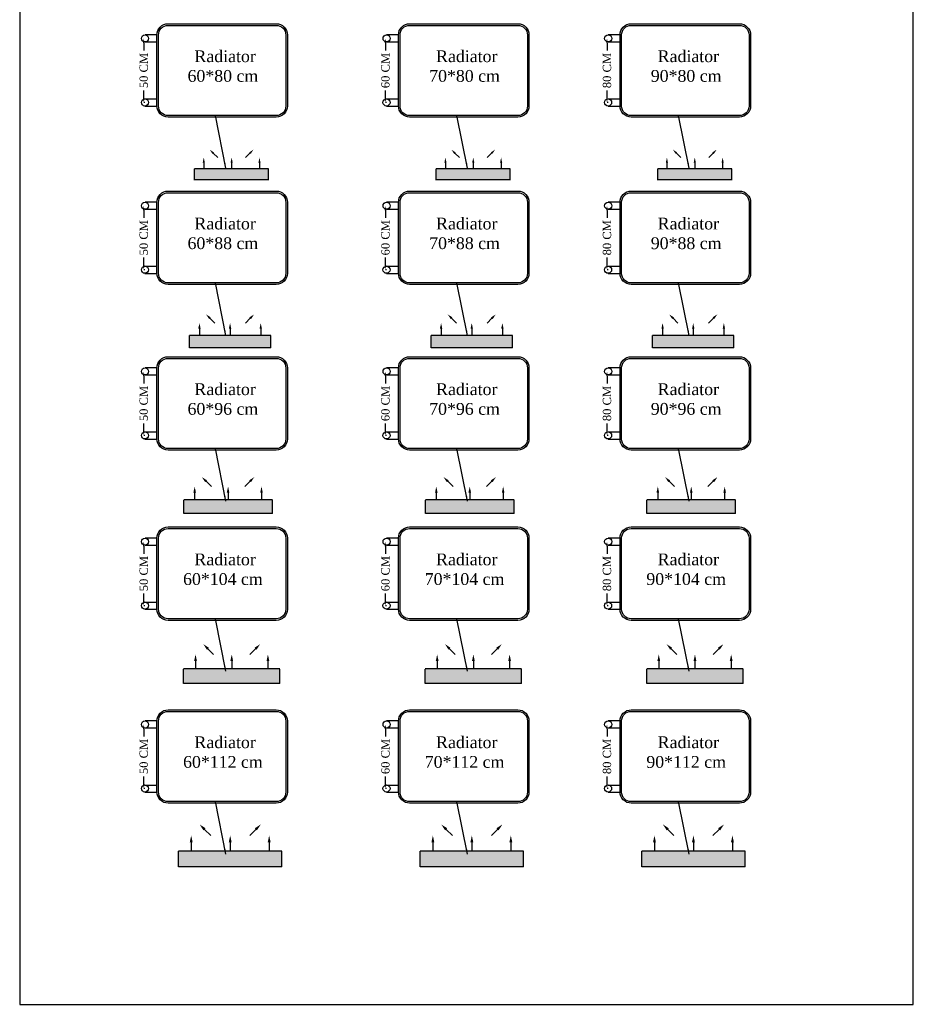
# Model space of a CAD drawing. Header units: metres. Extents: x -710577 to 709766, y -710660 to 709683.
# Tile 5 of 70: x -552 to -542, y -485 to -474. Entities that reach past the tile are written whole.
import ezdxf

# ---------------------------------------------------------------- set-up
doc = ezdxf.new("R2010")
doc.units = ezdxf.units.M
doc.header["$LTSCALE"] = 50
doc.header["$MEASUREMENT"] = 0
for name, color, linetype in [('heating', 10, 'Continuous'), ('heating system', 1, 'Continuous'), ('Samrt Heat', 1, 'Continuous'), ('smart heat', 7, 'Continuous')]:
    doc.layers.add(name, color=color, linetype=linetype)
doc.styles.add('AM3', font='times.ttf')
doc.dimstyles.new('35', dxfattribs={"dimscale": 0, "dimtxt": 0.09, "dimasz": 0.05, "dimexe": 0, "dimexo": 0, "dimgap": 0, "dimtad": 0, "dimzin": 0, "dimdsep": 46, "dimtxsty": 'AM3', "dimcen": 0, "dimadec": 3, "dimazin": 0, "dimtfac": 1, "dimtofl": 0, "dimtmove": 1, "dimatfit": 3, "dimfxl": 0.18, "dimtfill": 1, "dimtolj": 1, "dimtzin": 0, "dimarcsym": 0})

# ---------------------------------------------------------------- blocks, each defined once
blk = doc.blocks.new('A$C55C45C6C')
at = {"layer": 'heating', "color": 1}
for p, q in [((-0.216, 0.596), (-0.373, 0.596)), ((-0.373, 0.503), (-0.216, 0.503))]:
    blk.add_line(p, q, dxfattribs=at)
at = {"layer": 'heating', "color": 5}
for p, q in [((-0.374, -0.25), (-0.216, -0.25)), ((-0.374, -0.343), (-0.216, -0.343))]:
    blk.add_line(p, q, dxfattribs=at)
at = {"layer": 'heating system', "color": 4, "linetype": 'ByBlock', "lineweight": -2, "ltscale": 0.3}
for points in [[(-0.069, 0.743), (1.361, 0.743, -0.414214), (1.508, 0.596), (1.508, -0.343, -0.414214), (1.361, -0.49), (-0.069, -0.49, -0.414214), (-0.216, -0.343), (-0.216, 0.596, -0.414214)], [(-0.069, 0.722), (1.361, 0.722, -0.414214), (1.487, 0.596), (1.487, -0.343, -0.414214), (1.361, -0.469), (-0.069, -0.469, -0.414214), (-0.195, -0.343), (-0.195, 0.596, -0.414214)]]:
    blk.add_lwpolyline(points, format="xyb", close=True, dxfattribs=at)
at = {"layer": 'heating system', "color": 1, "linetype": 'ByBlock', "lineweight": -2, "ltscale": 0.3}
blk.add_circle((-0.373, 0.549), 0.0466, dxfattribs=at)
at = {"layer": 'heating system', "color": 5, "linetype": 'ByBlock', "lineweight": -2, "ltscale": 0.3}
blk.add_circle((-0.374, -0.296), 0.0466, dxfattribs=at)
blk = doc.blocks.new('*D1638')
at = {"layer": 'Samrt Heat', "color": 0, "lineweight": -2, "transparency": 16777216}
for p, q in [((-550.399, -474.545), (-550.399, -474.66)), ((-550.399, -475.138), (-550.399, -475.023)), ((-550.387, -475.188), (-550.399, -475.188))]:
    blk.add_line(p, q, dxfattribs=at)
at = {"layer": 'Samrt Heat', "color": 0, "transparency": 16777216}
for points in [[(-550.407, -474.545), (-550.39, -474.545), (-550.399, -474.495)], [(-550.407, -475.138), (-550.39, -475.138), (-550.399, -475.188)]]:
    blk.add_solid(points, dxfattribs=at)
at = {"layer": 'Samrt Heat', "color": 0, "transparency": 16777216, "insert": (-550.399, -474.842), "char_height": 0.09, "attachment_point": 5, "rotation": 90, "style": 'AM3', "bg_fill": 3, "box_fill_scale": 1.25, "bg_fill_color": 256, "bg_fill_true_color": 13158600, "bg_fill_transparency": 0}
blk.add_mtext('\\A1;50 CM', dxfattribs=at)
blk = doc.blocks.new('A$C4BE8651F')
h = blk.add_hatch(color=240)
h.set_gradient(color1=(250, 5, 38), color2=(238, 110, 242), tint=1, name='INVCURVED')
h.paths.add_polyline_path([(-0.4669, 0.0614), (-0.4669, 0.0121), (-0.4669, -0.0386), (0.1932, -0.0385), (0.1932, 0.0615)])
at = {"color": 1}
for p, q in [((0.1932, 0.0621), (-0.4669, 0.0621)), ((-0.4669, -0.0385), (-0.4669, 0.0615)), ((0.1932, -0.0385), (0.1932, 0.0615)), ((0.1932, -0.0379), (-0.4669, -0.0379))]:
    blk.add_line(p, q, dxfattribs=at)
for points in [[(-0.3318, 0.2325, 0, 0.0191, 0), (-0.3003, 0.2009, 0.0191, 0.0191, 0), (-0.3003, 0.2009, 0.0191, 0.0191, 0)], [(0.0582, 0.2325, 0, 0.0191, 0), (0.0266, 0.2009, 0.0191, 0.0191, 0), (0.0266, 0.2009, 0.0191, 0.0191, 0)], [(-0.3854, 0.1618, 0, 0.0191, 0), (-0.3854, 0.1172, 0.0191, 0.0191, 0), (-0.3854, 0.1172, 0.0191, 0.0191, 0)], [(-0.1368, 0.1618, 0, 0.0191, 0), (-0.1368, 0.1172, 0.0191, 0.0191, 0), (-0.1368, 0.1172, 0.0191, 0.0191, 0)], [(0.1118, 0.1618, 0, 0.0191, 0), (0.1118, 0.1172, 0.0191, 0.0191, 0), (0.1118, 0.1172, 0.0191, 0.0191, 0)]]:
    blk.add_lwpolyline(points, format="xyseb", dxfattribs=at)
for points in [[(-0.3003, 0.2009), (-0.2611, 0.1618)], [(0.0266, 0.2009), (-0.0125, 0.1618)], [(-0.3854, 0.1172), (-0.3854, 0.0618)], [(-0.1368, 0.1172), (-0.1368, 0.0618)], [(0.1118, 0.1172), (0.1118, 0.0618)]]:
    blk.add_lwpolyline(points, dxfattribs=at)
blk = doc.blocks.new('*D1639')
at = {"layer": 'Samrt Heat', "color": 0, "lineweight": -2, "transparency": 16777216}
for p, q in [((-550.399, -476.354), (-550.399, -476.468)), ((-550.399, -476.946), (-550.399, -476.832)), ((-550.387, -476.996), (-550.399, -476.996))]:
    blk.add_line(p, q, dxfattribs=at)
at = {"layer": 'Samrt Heat', "color": 0, "transparency": 16777216}
for points in [[(-550.407, -476.354), (-550.39, -476.354), (-550.399, -476.304)], [(-550.407, -476.946), (-550.39, -476.946), (-550.399, -476.996)]]:
    blk.add_solid(points, dxfattribs=at)
at = {"layer": 'Samrt Heat', "color": 0, "transparency": 16777216, "insert": (-550.399, -476.65), "char_height": 0.09, "attachment_point": 5, "rotation": 90, "style": 'AM3', "bg_fill": 3, "box_fill_scale": 1.25, "bg_fill_color": 256, "bg_fill_true_color": 13158600, "bg_fill_transparency": 0}
blk.add_mtext('\\A1;50 CM', dxfattribs=at)
blk = doc.blocks.new('*D1640')
at = {"layer": 'Samrt Heat', "color": 0, "lineweight": -2, "transparency": 16777216}
for p, q in [((-550.399, -478.146), (-550.399, -478.26)), ((-550.399, -478.738), (-550.399, -478.624)), ((-550.387, -478.788), (-550.399, -478.788))]:
    blk.add_line(p, q, dxfattribs=at)
at = {"layer": 'Samrt Heat', "color": 0, "transparency": 16777216}
for points in [[(-550.407, -478.146), (-550.39, -478.146), (-550.399, -478.096)], [(-550.407, -478.738), (-550.39, -478.738), (-550.399, -478.788)]]:
    blk.add_solid(points, dxfattribs=at)
at = {"layer": 'Samrt Heat', "color": 0, "transparency": 16777216, "insert": (-550.399, -478.442), "char_height": 0.09, "attachment_point": 5, "rotation": 90, "style": 'AM3', "bg_fill": 3, "box_fill_scale": 1.25, "bg_fill_color": 256, "bg_fill_true_color": 13158600, "bg_fill_transparency": 0}
blk.add_mtext('\\A1;50 CM', dxfattribs=at)
blk = doc.blocks.new('*D1641')
at = {"layer": 'Samrt Heat', "color": 0, "lineweight": -2, "transparency": 16777216}
for p, q in [((-550.399, -479.985), (-550.399, -480.099)), ((-550.399, -480.578), (-550.399, -480.463)), ((-550.387, -480.628), (-550.399, -480.628))]:
    blk.add_line(p, q, dxfattribs=at)
at = {"layer": 'Samrt Heat', "color": 0, "transparency": 16777216}
for points in [[(-550.407, -479.985), (-550.39, -479.985), (-550.399, -479.935)], [(-550.407, -480.578), (-550.39, -480.578), (-550.399, -480.628)]]:
    blk.add_solid(points, dxfattribs=at)
at = {"layer": 'Samrt Heat', "color": 0, "transparency": 16777216, "insert": (-550.399, -480.281), "char_height": 0.09, "attachment_point": 5, "rotation": 90, "style": 'AM3', "bg_fill": 3, "box_fill_scale": 1.25, "bg_fill_color": 256, "bg_fill_true_color": 13158600, "bg_fill_transparency": 0}
blk.add_mtext('\\A1;50 CM', dxfattribs=at)
blk = doc.blocks.new('*D1642')
at = {"layer": 'Samrt Heat', "color": 0, "lineweight": -2, "transparency": 16777216}
for p, q in [((-550.399, -481.962), (-550.399, -482.076)), ((-550.399, -482.554), (-550.399, -482.44)), ((-550.387, -482.604), (-550.399, -482.604))]:
    blk.add_line(p, q, dxfattribs=at)
at = {"layer": 'Samrt Heat', "color": 0, "transparency": 16777216}
for points in [[(-550.407, -481.962), (-550.39, -481.962), (-550.399, -481.912)], [(-550.407, -482.554), (-550.39, -482.554), (-550.399, -482.604)]]:
    blk.add_solid(points, dxfattribs=at)
at = {"layer": 'Samrt Heat', "color": 0, "transparency": 16777216, "insert": (-550.399, -482.258), "char_height": 0.09, "attachment_point": 5, "rotation": 90, "style": 'AM3', "bg_fill": 3, "box_fill_scale": 1.25, "bg_fill_color": 256, "bg_fill_true_color": 13158600, "bg_fill_transparency": 0}
blk.add_mtext('\\A1;50 CM', dxfattribs=at)
blk = doc.blocks.new('*D1648')
at = {"layer": 'Samrt Heat', "color": 0, "lineweight": -2, "transparency": 16777216}
for p, q in [((-547.785, -474.545), (-547.785, -474.659)), ((-547.785, -475.138), (-547.785, -475.024)), ((-547.773, -475.188), (-547.785, -475.188))]:
    blk.add_line(p, q, dxfattribs=at)
at = {"layer": 'Samrt Heat', "color": 0, "transparency": 16777216}
for points in [[(-547.793, -474.545), (-547.776, -474.545), (-547.785, -474.495)], [(-547.793, -475.138), (-547.776, -475.138), (-547.785, -475.188)]]:
    blk.add_solid(points, dxfattribs=at)
at = {"layer": 'Samrt Heat', "color": 0, "transparency": 16777216, "insert": (-547.785, -474.842), "char_height": 0.09, "attachment_point": 5, "rotation": 90, "style": 'AM3', "bg_fill": 3, "box_fill_scale": 1.25, "bg_fill_color": 256, "bg_fill_true_color": 13158600, "bg_fill_transparency": 0}
blk.add_mtext('\\A1;60 CM', dxfattribs=at)
blk = doc.blocks.new('*D1649')
at = {"layer": 'Samrt Heat', "color": 0, "lineweight": -2, "transparency": 16777216}
for p, q in [((-547.785, -476.354), (-547.785, -476.468)), ((-547.785, -476.946), (-547.785, -476.832)), ((-547.773, -476.996), (-547.785, -476.996))]:
    blk.add_line(p, q, dxfattribs=at)
at = {"layer": 'Samrt Heat', "color": 0, "transparency": 16777216}
for points in [[(-547.793, -476.354), (-547.776, -476.354), (-547.785, -476.304)], [(-547.793, -476.946), (-547.776, -476.946), (-547.785, -476.996)]]:
    blk.add_solid(points, dxfattribs=at)
at = {"layer": 'Samrt Heat', "color": 0, "transparency": 16777216, "insert": (-547.785, -476.65), "char_height": 0.09, "attachment_point": 5, "rotation": 90, "style": 'AM3', "bg_fill": 3, "box_fill_scale": 1.25, "bg_fill_color": 256, "bg_fill_true_color": 13158600, "bg_fill_transparency": 0}
blk.add_mtext('\\A1;60 CM', dxfattribs=at)
blk = doc.blocks.new('*D1643')
at = {"layer": 'Samrt Heat', "color": 0, "lineweight": -2, "transparency": 16777216}
for p, q in [((-547.785, -478.146), (-547.785, -478.26)), ((-547.785, -478.738), (-547.785, -478.624)), ((-547.773, -478.788), (-547.785, -478.788))]:
    blk.add_line(p, q, dxfattribs=at)
at = {"layer": 'Samrt Heat', "color": 0, "transparency": 16777216}
for points in [[(-547.793, -478.146), (-547.776, -478.146), (-547.785, -478.096)], [(-547.793, -478.738), (-547.776, -478.738), (-547.785, -478.788)]]:
    blk.add_solid(points, dxfattribs=at)
at = {"layer": 'Samrt Heat', "color": 0, "transparency": 16777216, "insert": (-547.785, -478.442), "char_height": 0.09, "attachment_point": 5, "rotation": 90, "style": 'AM3', "bg_fill": 3, "box_fill_scale": 1.25, "bg_fill_color": 256, "bg_fill_true_color": 13158600, "bg_fill_transparency": 0}
blk.add_mtext('\\A1;60 CM', dxfattribs=at)
blk = doc.blocks.new('*D1644')
at = {"layer": 'Samrt Heat', "color": 0, "lineweight": -2, "transparency": 16777216}
for p, q in [((-547.785, -479.985), (-547.785, -480.099)), ((-547.785, -480.578), (-547.785, -480.464)), ((-547.773, -480.628), (-547.785, -480.628))]:
    blk.add_line(p, q, dxfattribs=at)
at = {"layer": 'Samrt Heat', "color": 0, "transparency": 16777216}
for points in [[(-547.793, -479.985), (-547.776, -479.985), (-547.785, -479.935)], [(-547.793, -480.578), (-547.776, -480.578), (-547.785, -480.628)]]:
    blk.add_solid(points, dxfattribs=at)
at = {"layer": 'Samrt Heat', "color": 0, "transparency": 16777216, "insert": (-547.785, -480.281), "char_height": 0.09, "attachment_point": 5, "rotation": 90, "style": 'AM3', "bg_fill": 3, "box_fill_scale": 1.25, "bg_fill_color": 256, "bg_fill_true_color": 13158600, "bg_fill_transparency": 0}
blk.add_mtext('\\A1;60 CM', dxfattribs=at)
blk = doc.blocks.new('*D1645')
at = {"layer": 'Samrt Heat', "color": 0, "lineweight": -2, "transparency": 16777216}
for p, q in [((-547.785, -481.962), (-547.785, -482.076)), ((-547.785, -482.554), (-547.785, -482.441)), ((-547.773, -482.604), (-547.785, -482.604))]:
    blk.add_line(p, q, dxfattribs=at)
at = {"layer": 'Samrt Heat', "color": 0, "transparency": 16777216}
for points in [[(-547.793, -481.962), (-547.776, -481.962), (-547.785, -481.912)], [(-547.793, -482.554), (-547.776, -482.554), (-547.785, -482.604)]]:
    blk.add_solid(points, dxfattribs=at)
at = {"layer": 'Samrt Heat', "color": 0, "transparency": 16777216, "insert": (-547.785, -482.258), "char_height": 0.09, "attachment_point": 5, "rotation": 90, "style": 'AM3', "bg_fill": 3, "box_fill_scale": 1.25, "bg_fill_color": 256, "bg_fill_true_color": 13158600, "bg_fill_transparency": 0}
blk.add_mtext('\\A1;60 CM', dxfattribs=at)
blk = doc.blocks.new('*D1660')
at = {"layer": 'Samrt Heat', "color": 0, "lineweight": -2, "transparency": 16777216}
for p, q in [((-545.388, -474.545), (-545.388, -474.66)), ((-545.388, -475.138), (-545.388, -475.023)), ((-545.377, -475.188), (-545.388, -475.188))]:
    blk.add_line(p, q, dxfattribs=at)
at = {"layer": 'Samrt Heat', "color": 0, "transparency": 16777216}
for points in [[(-545.397, -474.545), (-545.38, -474.545), (-545.388, -474.495)], [(-545.397, -475.138), (-545.38, -475.138), (-545.388, -475.188)]]:
    blk.add_solid(points, dxfattribs=at)
at = {"layer": 'Samrt Heat', "color": 0, "transparency": 16777216, "insert": (-545.388, -474.842), "char_height": 0.09, "attachment_point": 5, "rotation": 90, "style": 'AM3', "bg_fill": 3, "box_fill_scale": 1.25, "bg_fill_color": 256, "bg_fill_true_color": 13158600, "bg_fill_transparency": 0}
blk.add_mtext('\\A1;80 CM', dxfattribs=at)
blk = doc.blocks.new('*D1661')
at = {"layer": 'Samrt Heat', "color": 0, "lineweight": -2, "transparency": 16777216}
for p, q in [((-545.388, -476.354), (-545.388, -476.469)), ((-545.388, -476.946), (-545.388, -476.831)), ((-545.377, -476.996), (-545.388, -476.996))]:
    blk.add_line(p, q, dxfattribs=at)
at = {"layer": 'Samrt Heat', "color": 0, "transparency": 16777216}
for points in [[(-545.397, -476.354), (-545.38, -476.354), (-545.388, -476.304)], [(-545.397, -476.946), (-545.38, -476.946), (-545.388, -476.996)]]:
    blk.add_solid(points, dxfattribs=at)
at = {"layer": 'Samrt Heat', "color": 0, "transparency": 16777216, "insert": (-545.388, -476.65), "char_height": 0.09, "attachment_point": 5, "rotation": 90, "style": 'AM3', "bg_fill": 3, "box_fill_scale": 1.25, "bg_fill_color": 256, "bg_fill_true_color": 13158600, "bg_fill_transparency": 0}
blk.add_mtext('\\A1;80 CM', dxfattribs=at)
blk = doc.blocks.new('*D1662')
at = {"layer": 'Samrt Heat', "color": 0, "lineweight": -2, "transparency": 16777216}
for p, q in [((-545.388, -478.146), (-545.388, -478.261)), ((-545.388, -478.738), (-545.388, -478.623)), ((-545.377, -478.788), (-545.388, -478.788))]:
    blk.add_line(p, q, dxfattribs=at)
at = {"layer": 'Samrt Heat', "color": 0, "transparency": 16777216}
for points in [[(-545.397, -478.146), (-545.38, -478.146), (-545.388, -478.096)], [(-545.397, -478.738), (-545.38, -478.738), (-545.388, -478.788)]]:
    blk.add_solid(points, dxfattribs=at)
at = {"layer": 'Samrt Heat', "color": 0, "transparency": 16777216, "insert": (-545.388, -478.442), "char_height": 0.09, "attachment_point": 5, "rotation": 90, "style": 'AM3', "bg_fill": 3, "box_fill_scale": 1.25, "bg_fill_color": 256, "bg_fill_true_color": 13158600, "bg_fill_transparency": 0}
blk.add_mtext('\\A1;80 CM', dxfattribs=at)
blk = doc.blocks.new('*D1663')
at = {"layer": 'Samrt Heat', "color": 0, "lineweight": -2, "transparency": 16777216}
for p, q in [((-545.388, -479.985), (-545.388, -480.1)), ((-545.388, -480.578), (-545.388, -480.462)), ((-545.377, -480.628), (-545.388, -480.628))]:
    blk.add_line(p, q, dxfattribs=at)
at = {"layer": 'Samrt Heat', "color": 0, "transparency": 16777216}
for points in [[(-545.397, -479.985), (-545.38, -479.985), (-545.388, -479.935)], [(-545.397, -480.578), (-545.38, -480.578), (-545.388, -480.628)]]:
    blk.add_solid(points, dxfattribs=at)
at = {"layer": 'Samrt Heat', "color": 0, "transparency": 16777216, "insert": (-545.388, -480.281), "char_height": 0.09, "attachment_point": 5, "rotation": 90, "style": 'AM3', "bg_fill": 3, "box_fill_scale": 1.25, "bg_fill_color": 256, "bg_fill_true_color": 13158600, "bg_fill_transparency": 0}
blk.add_mtext('\\A1;80 CM', dxfattribs=at)
blk = doc.blocks.new('*D1664')
at = {"layer": 'Samrt Heat', "color": 0, "lineweight": -2, "transparency": 16777216}
for p, q in [((-545.388, -481.962), (-545.388, -482.077)), ((-545.388, -482.554), (-545.388, -482.439)), ((-545.377, -482.604), (-545.388, -482.604))]:
    blk.add_line(p, q, dxfattribs=at)
at = {"layer": 'Samrt Heat', "color": 0, "transparency": 16777216}
for points in [[(-545.397, -481.962), (-545.38, -481.962), (-545.388, -481.912)], [(-545.397, -482.554), (-545.38, -482.554), (-545.388, -482.604)]]:
    blk.add_solid(points, dxfattribs=at)
at = {"layer": 'Samrt Heat', "color": 0, "transparency": 16777216, "insert": (-545.388, -482.258), "char_height": 0.09, "attachment_point": 5, "rotation": 90, "style": 'AM3', "bg_fill": 3, "box_fill_scale": 1.25, "bg_fill_color": 256, "bg_fill_true_color": 13158600, "bg_fill_transparency": 0}
blk.add_mtext('\\A1;80 CM', dxfattribs=at)

msp = doc.modelspace()

# ---------------------------------------------------------------- block references
at = {"layer": 'smart heat', "color": 0, "lineweight": -3, "xscale": 0.8190000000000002, "yscale": 0.8190000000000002, "zscale": 0.8190000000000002}
for p in [(-550.08, -474.945), (-547.467, -474.945), (-545.07, -474.945), (-550.08, -476.754), (-547.467, -476.754), (-545.07, -476.754), (-550.08, -478.545), (-547.467, -478.545), (-545.07, -478.545), (-550.08, -480.385), (-547.467, -480.385), (-545.07, -480.385), (-550.08, -482.362), (-547.467, -482.362), (-545.07, -482.362)]:
    msp.add_blockref('A$C55C45C6C', p, dxfattribs=at)
at = {"layer": 'smart heat'}
for p, xscale, yscale, zscale in [((-549.283, -475.979), 1.211865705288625, 1.211865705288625, 1.211865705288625), ((-546.669, -475.979), 1.211865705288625, 1.211865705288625, 1.211865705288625), ((-544.273, -475.979), 1.211865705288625, 1.211865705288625, 1.211865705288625), ((-549.283, -477.788), 1.333052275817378, 1.333052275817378, 1.333052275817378), ((-546.669, -477.788), 1.333052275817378, 1.333052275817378, 1.333052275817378), ((-544.273, -477.788), 1.333052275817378, 1.333052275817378, 1.333052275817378), ((-549.288, -479.575), 1.45423884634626, 1.45423884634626, 1.45423884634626), ((-546.674, -479.575), 1.45423884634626, 1.45423884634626, 1.45423884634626), ((-544.278, -479.575), 1.45423884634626, 1.45423884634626, 1.45423884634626), ((-549.232, -481.41), 1.575425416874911, 1.575425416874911, 1.575425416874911), ((-546.618, -481.41), 1.575425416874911, 1.575425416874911, 1.575425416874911), ((-544.221, -481.41), 1.575425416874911, 1.575425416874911, 1.575425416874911), ((-549.232, -483.387), 1.69661198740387, 1.69661198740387, 1.69661198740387), ((-546.618, -483.387), 1.69661198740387, 1.69661198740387, 1.69661198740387), ((-544.221, -483.387), 1.69661198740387, 1.69661198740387, 1.69661198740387)]:
    msp.add_blockref('A$C4BE8651F', p, dxfattribs=dict(at, xscale=xscale, yscale=yscale, zscale=zscale))

# ---------------------------------------------------------------- texts
at = {"layer": 'smart heat', "color": 0, "linetype": 'ByBlock', "lineweight": -3, "ltscale": 0.3, "char_height": 0.12751, "width": 1.27836, "attachment_point": 5, "style": 'AM3'}
for s, insert in [('\\A1; Radiator \\P60*80 cm\\P  ', (-549.543, -474.901)), ('\\A1; Radiator \\P70*80 cm\\P  ', (-546.929, -474.901)), ('\\A1; Radiator \\P90*80 cm\\P  ', (-544.532, -474.901)), ('\\A1; Radiator \\P60*88 cm\\P  ', (-549.543, -476.71)), ('\\A1; Radiator \\P70*88 cm\\P  ', (-546.929, -476.71)), ('\\A1; Radiator \\P90*88 cm\\P  ', (-544.532, -476.71)), ('\\A1; Radiator \\P60*96 cm\\P  ', (-549.543, -478.501)), ('\\A1; Radiator \\P70*96 cm\\P  ', (-546.929, -478.501)), ('\\A1; Radiator \\P90*96 cm\\P  ', (-544.532, -478.501)), ('\\A1; Radiator \\P60*104 cm\\P  ', (-549.543, -480.341)), ('\\A1; Radiator \\P70*104 cm\\P  ', (-546.929, -480.341)), ('\\A1; Radiator \\P90*104 cm\\P  ', (-544.532, -480.341)), ('\\A1; Radiator \\P60*112 cm\\P  ', (-549.543, -482.318)), ('\\A1; Radiator \\P70*112 cm\\P  ', (-546.929, -482.318)), ('\\A1; Radiator \\P90*112 cm\\P  ', (-544.532, -482.318))]:
    msp.add_mtext(s, dxfattribs=dict(at, insert=insert))

# ---------------------------------------------------------------- leaders
at = {"layer": 'Samrt Heat', "color": 0}
for points in [[(-549.511, -475.897), (-549.624, -475.329)], [(-546.897, -475.897), (-547.011, -475.329)], [(-544.501, -475.897), (-544.614, -475.329)], [(-549.511, -477.706), (-549.624, -477.138)], [(-546.897, -477.706), (-547.011, -477.138)], [(-544.501, -477.706), (-544.614, -477.138)], [(-549.511, -479.497), (-549.624, -478.93)], [(-546.897, -479.497), (-547.011, -478.93)], [(-544.501, -479.497), (-544.614, -478.93)], [(-549.511, -481.337), (-549.624, -480.769)], [(-546.897, -481.337), (-547.011, -480.769)], [(-544.501, -481.337), (-544.614, -480.769)], [(-549.511, -483.314), (-549.624, -482.746)], [(-546.897, -483.314), (-547.011, -482.746)], [(-544.501, -483.314), (-544.614, -482.746)]]:
    msp.add_leader(points, dimstyle='35', override={"dimscale": 1}, dxfattribs=at)

# ---------------------------------------------------------------- next in the draw order: dimensions: what is measured, and where the dimension line sits
for base, p1, p2, picture, middle in [((-550.399, -475.188), (-550.399, -474.495), (-550.387, -475.188), '*D1638', (-550.399, -474.842)), ((-550.399, -476.996), (-550.399, -476.304), (-550.387, -476.996), '*D1639', (-550.399, -476.65)), ((-550.399, -478.788), (-550.399, -478.096), (-550.387, -478.788), '*D1640', (-550.399, -478.442)), ((-550.399, -480.628), (-550.399, -479.935), (-550.387, -480.628), '*D1641', (-550.399, -480.281)), ((-550.399, -482.604), (-550.399, -481.912), (-550.387, -482.604), '*D1642', (-550.399, -482.258))]:
    dim = msp.add_linear_dim(base=base, p1=p1, p2=p2, angle=90, text='50 CM', dimstyle='35', override={"dimscale": 1}, dxfattribs=at)
    dim.commit()
    dim.dimension.update_dxf_attribs({"geometry": picture, "text_midpoint": middle, "dimtype": 160})

# ---------------------------------------------------------------- next in the draw order: linework, layer by layer
at = {"color": 1}
msp.add_lwpolyline([(-551.741, -484.938), (-542.075, -484.938), (-542.075, -453.848), (-551.741, -453.848)], close=True, dxfattribs=at)

# ---------------------------------------------------------------- next in the draw order: dimensions: what is measured, and where the dimension line sits
at = {"layer": 'Samrt Heat', "color": 0}
for base, p1, p2, text, picture, middle in [((-547.785, -475.188), (-547.785, -474.495), (-547.773, -475.188), '60 CM', '*D1648', (-547.785, -474.842)), ((-545.388, -475.188), (-545.388, -474.495), (-545.377, -475.188), '80 CM', '*D1660', (-545.388, -474.842)), ((-547.785, -476.996), (-547.785, -476.304), (-547.773, -476.996), '60 CM', '*D1649', (-547.785, -476.65)), ((-545.388, -476.996), (-545.388, -476.304), (-545.377, -476.996), '80 CM', '*D1661', (-545.388, -476.65)), ((-547.785, -478.788), (-547.785, -478.096), (-547.773, -478.788), '60 CM', '*D1643', (-547.785, -478.442)), ((-545.388, -478.788), (-545.388, -478.096), (-545.377, -478.788), '80 CM', '*D1662', (-545.388, -478.442)), ((-547.785, -480.628), (-547.785, -479.935), (-547.773, -480.628), '60 CM', '*D1644', (-547.785, -480.281)), ((-545.388, -480.628), (-545.388, -479.935), (-545.377, -480.628), '80 CM', '*D1663', (-545.388, -480.281)), ((-547.785, -482.604), (-547.785, -481.912), (-547.773, -482.604), '60 CM', '*D1645', (-547.785, -482.258)), ((-545.388, -482.604), (-545.388, -481.912), (-545.377, -482.604), '80 CM', '*D1664', (-545.388, -482.258))]:
    dim = msp.add_linear_dim(base=base, p1=p1, p2=p2, angle=90, text=text, dimstyle='35', override={"dimscale": 1}, dxfattribs=at)
    dim.commit()
    dim.dimension.update_dxf_attribs({"geometry": picture, "text_midpoint": middle, "dimtype": 160})

doc.saveas('drawing.dxf')
